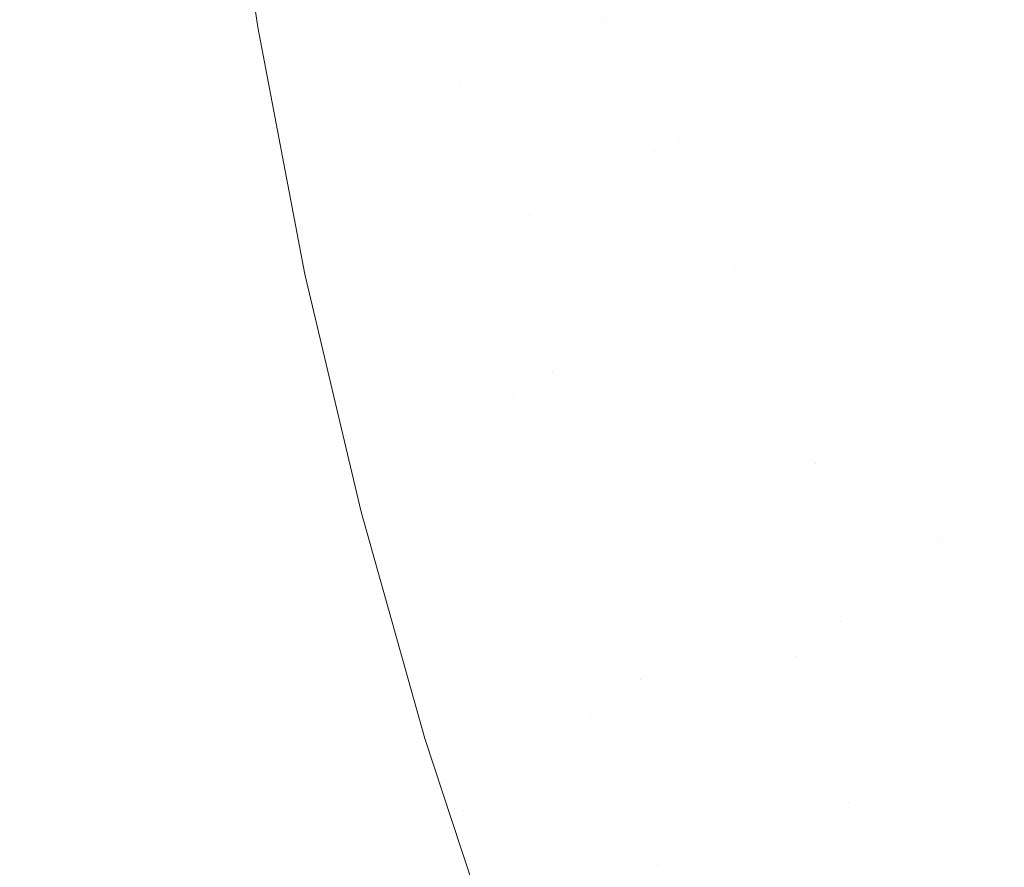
# Model space of a CAD drawing. Header units: centimetres. Extents: x -17.1 to 18.2, y 3.4 to 5.2.
# Tile 105 of 256: x -5.3088 to -5.2377, y 3.7653 to 3.8266. Entities that reach past the tile are written whole.
import ezdxf

# ---------------------------------------------------------------- set-up
doc = ezdxf.new("R2010")
doc.units = ezdxf.units.CM
doc.header["$LTSCALE"] = 2.54
doc.layers.add('Lucido design-1', color=7, linetype='Continuous')

# ---------------------------------------------------------------- blocks, each defined once
blk = doc.blocks.new('Gruppo-4-1')
at = {"color": 7, "linetype": 'Continuous', "lineweight": 9}
blk.add_3dface([(-17.020308, 5.100212, -1872.215514), (-17.020308, 3.500212, -1872.215514), (18.147234, 3.500212, -1872.215514), (18.147234, 5.100212, -1872.215514)], dxfattribs=at)
for points, invisible_edges in [([(-17.020308, 3.500212, -1873.015514), (-17.020308, 5.100212, -1873.015514), (-5.297794, 5.100212, -1873.015514), (-5.297794, 3.900212, -1873.015514)], 8), ([(-5.297794, 3.900212, -1873.015514), (-5.297447, 3.882475, -1873.015514), (-17.020308, 3.500212, -1873.015514)], 10), ([(-5.297447, 3.882475, -1873.015514), (-5.296289, 3.863352, -1873.015514), (-17.020308, 3.500212, -1873.015514)], 10), ([(-17.020308, 3.500212, -1873.015514), (-5.296289, 3.863352, -1873.015514), (-5.295983, 3.860395, -1873.015514)], 9), ([(-5.278999, 3.820989, -1873.014048), (-5.279973, 3.82056, -1873.014301), (-5.285842, 3.862451, -1873.014301), (-5.284836, 3.862654, -1873.014048)], 15), ([(-5.284836, 3.862654, -1873.014048), (-5.283835, 3.862856, -1873.013772), (-5.27803, 3.821416, -1873.013772), (-5.278999, 3.820989, -1873.014048)], 15), ([(-5.277064, 3.821841, -1873.013472), (-5.27803, 3.821416, -1873.013772), (-5.283835, 3.862856, -1873.013772), (-5.282839, 3.863058, -1873.013472)], 15), ([(-5.277064, 3.821841, -1873.013472), (-5.282839, 3.863058, -1873.013472), (-5.279574, 3.843225, -1873.01315)], 11), ([(-5.288878, 3.861837, -1873.014918), (-5.287863, 3.862042, -1873.014736), (-5.28193, 3.819698, -1873.014736), (-5.282914, 3.819265, -1873.014918)], 15), ([(-5.28095, 3.82013, -1873.01453), (-5.28193, 3.819698, -1873.014736), (-5.287863, 3.862042, -1873.014736), (-5.286851, 3.862247, -1873.01453)], 15), ([(-5.286851, 3.862247, -1873.01453), (-5.285842, 3.862451, -1873.014301), (-5.279973, 3.82056, -1873.014301), (-5.28095, 3.82013, -1873.01453)], 15), ([(-5.292961, 3.861011, -1873.015404), (-5.291937, 3.861218, -1873.015319), (-5.285877, 3.81796, -1873.015319), (-5.286868, 3.817524, -1873.015404)], 15), ([(-5.284887, 3.818396, -1873.015209), (-5.285877, 3.81796, -1873.015319), (-5.291937, 3.861218, -1873.015319), (-5.290916, 3.861424, -1873.015209)], 15), ([(-5.290916, 3.861424, -1873.015209), (-5.289896, 3.861631, -1873.015076), (-5.283899, 3.818831, -1873.015076), (-5.284887, 3.818396, -1873.015209)], 15), ([(-5.282914, 3.819265, -1873.014918), (-5.283899, 3.818831, -1873.015076), (-5.289896, 3.861631, -1873.015076), (-5.288878, 3.861837, -1873.014918)], 15), ([(-5.295011, 3.860596, -1873.015502), (-5.293985, 3.860804, -1873.015465), (-5.287861, 3.817087, -1873.015465), (-5.288854, 3.816649, -1873.015502)], 15), ([(-5.291627, 3.826048, -1873.015514), (-5.294336, 3.844484, -1873.015514), (-5.295011, 3.860596, -1873.015502), (-5.288854, 3.816649, -1873.015502)], 14), ([(-5.286868, 3.817524, -1873.015404), (-5.287861, 3.817087, -1873.015465), (-5.293985, 3.860804, -1873.015465), (-5.292961, 3.861011, -1873.015404)], 15), ([(-5.295983, 3.860395, -1873.015514), (-5.294336, 3.844484, -1873.015514), (-17.020308, 3.500212, -1873.015514)], 10), ([(-5.294336, 3.844484, -1873.015514), (-5.291627, 3.826048, -1873.015514), (-17.020308, 3.500212, -1873.015514)], 10), ([(-5.275147, 3.822686, -1873.012805), (-5.276103, 3.822265, -1873.01315), (-5.279574, 3.843225, -1873.01315), (-5.278599, 3.843533, -1873.012805)], 15), ([(-5.275147, 3.822686, -1873.012805), (-5.278599, 3.843533, -1873.012805), (-5.276072, 3.833579, -1873.012437)], 11), ([(-5.279574, 3.843225, -1873.01315), (-5.276103, 3.822265, -1873.01315), (-5.277064, 3.821841, -1873.013472)], 11), ([(-5.266819, 3.837063, -1873.007589), (-5.265041, 3.827136, -1873.007589), (-5.266814, 3.826355, -1873.008722), (-5.268611, 3.836388, -1873.008722)], 15), ([(-5.270435, 3.835701, -1873.009775), (-5.268611, 3.836388, -1873.008722), (-5.266814, 3.826355, -1873.008722), (-5.267713, 3.82596, -1873.009258)], 15), ([(-5.271358, 3.835354, -1873.010272), (-5.270435, 3.835701, -1873.009775), (-5.268619, 3.825561, -1873.009775), (-5.269532, 3.825159, -1873.010272)], 15), ([(-5.267713, 3.82596, -1873.009258), (-5.268619, 3.825561, -1873.009775), (-5.270435, 3.835701, -1873.009775)], 11), ([(-5.246751, 3.835191, -1872.989037), (-5.245506, 3.835739, -1872.987182), (-5.243652, 3.826819, -1872.987182), (-5.244881, 3.826195, -1872.989037)], 15), ([(-5.273224, 3.834651, -1873.011202), (-5.272288, 3.835004, -1873.010748), (-5.270452, 3.824753, -1873.010748), (-5.271379, 3.824345, -1873.011202)], 15), ([(-5.269532, 3.825159, -1873.010272), (-5.270452, 3.824753, -1873.010748), (-5.272288, 3.835004, -1873.010748), (-5.271358, 3.835354, -1873.010272)], 15), ([(-5.244881, 3.826195, -1872.989037), (-5.246155, 3.825549, -1872.990856), (-5.248041, 3.834623, -1872.990856), (-5.246751, 3.835191, -1872.989037)], 15), ([(-5.275117, 3.833938, -1873.012047), (-5.274168, 3.834296, -1873.011636), (-5.272312, 3.823934, -1873.011636), (-5.273251, 3.823521, -1873.012047)], 15), ([(-5.271379, 3.824345, -1873.011202), (-5.272312, 3.823934, -1873.011636), (-5.274168, 3.834296, -1873.011636), (-5.273224, 3.834651, -1873.011202)], 15), ([(-5.249376, 3.834035, -1872.992638), (-5.248041, 3.834623, -1872.990856), (-5.246155, 3.825549, -1872.990856), (-5.247473, 3.82488, -1872.992638)], 15), ([(-5.273251, 3.823521, -1873.012047), (-5.274197, 3.823104, -1873.012437), (-5.276072, 3.833579, -1873.012437), (-5.275117, 3.833938, -1873.012047)], 15), ([(-5.276072, 3.833579, -1873.012437), (-5.274197, 3.823104, -1873.012437), (-5.275147, 3.822686, -1873.012805)], 11), ([(-5.252178, 3.832801, -1872.996074), (-5.250755, 3.833428, -1872.994379), (-5.248835, 3.824188, -1872.994379), (-5.25024, 3.823475, -1872.996074)], 15), ([(-5.247473, 3.82488, -1872.992638), (-5.248835, 3.824188, -1872.994379), (-5.250755, 3.833428, -1872.994379), (-5.249376, 3.834035, -1872.992638)], 15), ([(-5.25024, 3.823475, -1872.996074), (-5.251688, 3.822739, -1872.99772), (-5.253645, 3.832155, -1872.99772), (-5.252178, 3.832801, -1872.996074)], 15), ([(-5.253178, 3.821983, -1872.999315), (-5.255154, 3.83149, -1872.999315), (-5.253645, 3.832155, -1872.99772), (-5.251688, 3.822739, -1872.99772)], 15), ([(-5.254709, 3.821205, -1873.000853), (-5.256705, 3.830807, -1873.000853), (-5.255154, 3.83149, -1872.999315), (-5.253178, 3.821983, -1872.999315)], 15), ([(-5.25628, 3.820408, -1873.002333), (-5.258296, 3.830107, -1873.002333), (-5.256705, 3.830807, -1873.000853), (-5.254709, 3.821205, -1873.000853)], 15), ([(-5.257891, 3.81959, -1873.003749), (-5.259927, 3.829388, -1873.003749), (-5.258296, 3.830107, -1873.002333), (-5.25628, 3.820408, -1873.002333)], 15), ([(-5.238175, 3.829601, -1872.977507), (-5.237212, 3.83009, -1872.975514), (-5.235149, 3.821432, -1872.975514), (-5.236098, 3.820883, -1872.977507)], 15), ([(-5.259538, 3.818753, -1873.0051), (-5.261596, 3.828654, -1873.0051), (-5.259927, 3.829388, -1873.003749), (-5.257891, 3.81959, -1873.003749)], 15), ([(-5.236098, 3.820883, -1872.977507), (-5.23709, 3.820308, -1872.979485), (-5.239182, 3.829089, -1872.979485), (-5.238175, 3.829601, -1872.977507)], 15), ([(-5.261222, 3.817899, -1873.006381), (-5.263301, 3.827903, -1873.006381), (-5.261596, 3.828654, -1873.0051), (-5.259538, 3.818753, -1873.0051)], 15), ([(-5.238125, 3.819709, -1872.981445), (-5.239204, 3.819084, -1872.983383), (-5.241328, 3.828, -1872.983383), (-5.240233, 3.828556, -1872.981445)], 15), ([(-5.240233, 3.828556, -1872.981445), (-5.239182, 3.829089, -1872.979485), (-5.23709, 3.820308, -1872.979485), (-5.238125, 3.819709, -1872.981445)], 15), ([(-5.26294, 3.817026, -1873.007589), (-5.265041, 3.827136, -1873.007589), (-5.263301, 3.827903, -1873.006381), (-5.261222, 3.817899, -1873.006381)], 15), ([(-5.242468, 3.827421, -1872.985296), (-5.241328, 3.828, -1872.983383), (-5.239204, 3.819084, -1872.983383), (-5.240327, 3.818434, -1872.985296)], 15), ([(-5.266814, 3.826355, -1873.008722), (-5.265041, 3.827136, -1873.007589), (-5.26294, 3.817026, -1873.007589), (-5.263811, 3.816584, -1873.008165)], 15), ([(-5.240327, 3.818434, -1872.985296), (-5.241494, 3.817758, -1872.987182), (-5.243652, 3.826819, -1872.987182), (-5.242468, 3.827421, -1872.985296)], 15), ([(-5.267713, 3.82596, -1873.009258), (-5.266814, 3.826355, -1873.008722), (-5.264691, 3.816137, -1873.008722), (-5.265577, 3.815687, -1873.009258)], 15), ([(-5.263811, 3.816584, -1873.008165), (-5.264691, 3.816137, -1873.008722), (-5.266814, 3.826355, -1873.008722)], 11), ([(-5.244881, 3.826195, -1872.989037), (-5.243652, 3.826819, -1872.987182), (-5.241494, 3.817758, -1872.987182), (-5.242704, 3.817057, -1872.989037)], 15), ([(-5.291627, 3.826048, -1873.015514), (-5.288215, 3.808184, -1873.015514), (-17.020308, 3.500212, -1873.015514)], 10), ([(-5.288854, 3.816649, -1873.015502), (-5.288215, 3.808184, -1873.015514), (-5.291627, 3.826048, -1873.015514)], 9), ([(-5.265577, 3.815687, -1873.009258), (-5.266472, 3.815233, -1873.009775), (-5.268619, 3.825561, -1873.009775), (-5.267713, 3.82596, -1873.009258)], 15), ([(-5.242704, 3.817057, -1872.989037), (-5.243959, 3.816331, -1872.990856), (-5.246155, 3.825549, -1872.990856), (-5.244881, 3.826195, -1872.989037)], 15), ([(-5.267373, 3.814775, -1873.010272), (-5.268282, 3.814314, -1873.010748), (-5.270452, 3.824753, -1873.010748), (-5.269532, 3.825159, -1873.010272)], 15), ([(-5.269532, 3.825159, -1873.010272), (-5.268619, 3.825561, -1873.009775), (-5.266472, 3.815233, -1873.009775), (-5.267373, 3.814775, -1873.010272)], 15), ([(-5.245257, 3.815579, -1872.992638), (-5.246599, 3.814802, -1872.994379), (-5.248835, 3.824188, -1872.994379), (-5.247473, 3.82488, -1872.992638)], 15), ([(-5.247473, 3.82488, -1872.992638), (-5.246155, 3.825549, -1872.990856), (-5.243959, 3.816331, -1872.990856), (-5.245257, 3.815579, -1872.992638)], 15), ([(-5.269197, 3.813849, -1873.011202), (-5.270119, 3.813381, -1873.011636), (-5.272312, 3.823934, -1873.011636), (-5.271379, 3.824345, -1873.011202)], 15), ([(-5.271379, 3.824345, -1873.011202), (-5.270452, 3.824753, -1873.010748), (-5.268282, 3.814314, -1873.010748), (-5.269197, 3.813849, -1873.011202)], 15), ([(-5.25024, 3.823475, -1872.996074), (-5.248835, 3.824188, -1872.994379), (-5.246599, 3.814802, -1872.994379), (-5.247983, 3.814, -1872.996074)], 15), ([(-5.271046, 3.81291, -1873.012047), (-5.271979, 3.812436, -1873.012437), (-5.274197, 3.823104, -1873.012437), (-5.273251, 3.823521, -1873.012047)], 15), ([(-5.273251, 3.823521, -1873.012047), (-5.272312, 3.823934, -1873.011636), (-5.270119, 3.813381, -1873.011636), (-5.271046, 3.81291, -1873.012047)], 15), ([(-5.247983, 3.814, -1872.996074), (-5.249409, 3.813174, -1872.99772), (-5.251688, 3.822739, -1872.99772), (-5.25024, 3.823475, -1872.996074)], 15), ([(-5.275147, 3.822686, -1873.012805), (-5.274197, 3.823104, -1873.012437), (-5.271979, 3.812436, -1873.012437)], 11), ([(-5.251688, 3.822739, -1872.99772), (-5.249409, 3.813174, -1872.99772), (-5.250877, 3.812324, -1872.999315), (-5.253178, 3.821983, -1872.999315)], 15), ([(-5.277064, 3.821841, -1873.013472), (-5.276103, 3.822265, -1873.01315), (-5.271252, 3.800526, -1873.01315), (-5.272187, 3.799984, -1873.013472)], 15), ([(-5.270322, 3.801064, -1873.012805), (-5.271252, 3.800526, -1873.01315), (-5.276103, 3.822265, -1873.01315), (-5.275147, 3.822686, -1873.012805)], 15), ([(-5.270322, 3.801064, -1873.012805), (-5.275147, 3.822686, -1873.012805), (-5.271979, 3.812436, -1873.012437)], 11), ([(-5.278999, 3.820989, -1873.014048), (-5.27803, 3.821416, -1873.013772), (-5.273125, 3.799441, -1873.013772)], 11), ([(-5.272187, 3.799984, -1873.013472), (-5.273125, 3.799441, -1873.013772), (-5.27803, 3.821416, -1873.013772), (-5.277064, 3.821841, -1873.013472)], 15), ([(-5.253178, 3.821983, -1872.999315), (-5.250877, 3.812324, -1872.999315), (-5.252385, 3.811451, -1873.000853), (-5.254709, 3.821205, -1873.000853)], 15), ([(-5.267546, 3.776228, -1873.014048), (-5.268457, 3.775557, -1873.014301), (-5.279973, 3.82056, -1873.014301), (-5.278999, 3.820989, -1873.014048)], 15), ([(-5.267546, 3.776228, -1873.014048), (-5.278999, 3.820989, -1873.014048), (-5.273125, 3.799441, -1873.013772)], 11), ([(-5.254709, 3.821205, -1873.000853), (-5.252385, 3.811451, -1873.000853), (-5.253933, 3.810555, -1873.002333), (-5.25628, 3.820408, -1873.002333)], 15), ([(-5.269372, 3.774883, -1873.01453), (-5.27029, 3.774208, -1873.014736), (-5.28193, 3.819698, -1873.014736), (-5.28095, 3.82013, -1873.01453)], 15), ([(-5.28095, 3.82013, -1873.01453), (-5.279973, 3.82056, -1873.014301), (-5.268457, 3.775557, -1873.014301), (-5.269372, 3.774883, -1873.01453)], 15), ([(-5.25628, 3.820408, -1873.002333), (-5.253933, 3.810555, -1873.002333), (-5.255519, 3.809636, -1873.003749), (-5.257891, 3.81959, -1873.003749)], 15), ([(-5.238125, 3.819709, -1872.981445), (-5.23709, 3.820308, -1872.979485), (-5.234684, 3.811414, -1872.979485), (-5.235701, 3.810747, -1872.981445)], 15), ([(-5.271211, 3.77353, -1873.014918), (-5.272134, 3.77285, -1873.015076), (-5.283899, 3.818831, -1873.015076), (-5.282914, 3.819265, -1873.014918)], 15), ([(-5.282914, 3.819265, -1873.014918), (-5.28193, 3.819698, -1873.014736), (-5.27029, 3.774208, -1873.014736), (-5.271211, 3.77353, -1873.014918)], 15), ([(-5.257891, 3.81959, -1873.003749), (-5.255519, 3.809636, -1873.003749), (-5.257142, 3.808696, -1873.0051), (-5.259538, 3.818753, -1873.0051)], 15), ([(-5.235701, 3.810747, -1872.981445), (-5.236761, 3.810053, -1872.983383), (-5.239204, 3.819084, -1872.983383), (-5.238125, 3.819709, -1872.981445)], 15), ([(-5.284887, 3.818396, -1873.015209), (-5.283899, 3.818831, -1873.015076), (-5.272134, 3.77285, -1873.015076), (-5.273059, 3.77217, -1873.015209)], 15), ([(-5.261222, 3.817899, -1873.006381), (-5.259538, 3.818753, -1873.0051), (-5.257142, 3.808696, -1873.0051), (-5.257967, 3.808219, -1873.005749)], 15), ([(-5.240327, 3.818434, -1872.985296), (-5.239204, 3.819084, -1872.983383), (-5.236761, 3.810053, -1872.983383), (-5.237864, 3.80933, -1872.985296)], 15), ([(-5.286868, 3.817524, -1873.015404), (-5.285877, 3.81796, -1873.015319), (-5.273985, 3.771487, -1873.015319), (-5.274914, 3.770804, -1873.015404)], 15), ([(-5.273059, 3.77217, -1873.015209), (-5.273985, 3.771487, -1873.015319), (-5.285877, 3.81796, -1873.015319), (-5.284887, 3.818396, -1873.015209)], 15), ([(-5.26294, 3.817026, -1873.007589), (-5.261222, 3.817899, -1873.006381), (-5.258801, 3.807736, -1873.006381), (-5.259643, 3.807248, -1873.006994)], 15), ([(-5.257967, 3.808219, -1873.005749), (-5.258801, 3.807736, -1873.006381), (-5.261222, 3.817899, -1873.006381)], 11), ([(-5.242704, 3.817057, -1872.989037), (-5.241494, 3.817758, -1872.987182), (-5.239011, 3.80858, -1872.987182), (-5.2402, 3.8078, -1872.989037)], 15), ([(-5.237864, 3.80933, -1872.985296), (-5.239011, 3.80858, -1872.987182), (-5.241494, 3.817758, -1872.987182), (-5.240327, 3.818434, -1872.985296)], 15), ([(-5.288854, 3.816649, -1873.015502), (-5.287861, 3.817087, -1873.015465), (-5.275843, 3.77012, -1873.015465), (-5.276772, 3.769436, -1873.015502)], 15), ([(-5.274914, 3.770804, -1873.015404), (-5.275843, 3.77012, -1873.015465), (-5.287861, 3.817087, -1873.015465), (-5.286868, 3.817524, -1873.015404)], 15), ([(-5.2402, 3.8078, -1872.989037), (-5.241433, 3.806993, -1872.990856), (-5.243959, 3.816331, -1872.990856), (-5.242704, 3.817057, -1872.989037)], 15), ([(-5.284164, 3.791012, -1873.015514), (-5.288215, 3.808184, -1873.015514), (-5.288854, 3.816649, -1873.015502), (-5.276772, 3.769436, -1873.015502)], 14), ([(-5.261351, 3.806259, -1873.008165), (-5.262218, 3.805757, -1873.008722), (-5.264691, 3.816137, -1873.008722), (-5.263811, 3.816584, -1873.008165)], 15), ([(-5.263811, 3.816584, -1873.008165), (-5.26294, 3.817026, -1873.007589), (-5.260493, 3.806756, -1873.007589), (-5.261351, 3.806259, -1873.008165)], 15), ([(-5.259643, 3.807248, -1873.006994), (-5.260493, 3.806756, -1873.007589), (-5.26294, 3.817026, -1873.007589)], 11), ([(-5.245257, 3.815579, -1872.992638), (-5.243959, 3.816331, -1872.990856), (-5.241433, 3.806993, -1872.990856), (-5.242709, 3.806158, -1872.992638)], 15), ([(-5.263091, 3.805251, -1873.009258), (-5.263972, 3.804741, -1873.009775), (-5.266472, 3.815233, -1873.009775), (-5.265577, 3.815687, -1873.009258)], 15), ([(-5.265577, 3.815687, -1873.009258), (-5.264691, 3.816137, -1873.008722), (-5.262218, 3.805757, -1873.008722), (-5.263091, 3.805251, -1873.009258)], 15), ([(-5.267373, 3.814775, -1873.010272), (-5.266472, 3.815233, -1873.009775), (-5.263972, 3.804741, -1873.009775), (-5.26486, 3.804227, -1873.010272)], 15), ([(-5.242709, 3.806158, -1872.992638), (-5.244027, 3.805294, -1872.994379), (-5.246599, 3.814802, -1872.994379), (-5.245257, 3.815579, -1872.992638)], 15), ([(-5.269197, 3.813849, -1873.011202), (-5.268282, 3.814314, -1873.010748), (-5.265755, 3.803709, -1873.010748), (-5.266657, 3.803187, -1873.011202)], 15), ([(-5.26486, 3.804227, -1873.010272), (-5.265755, 3.803709, -1873.010748), (-5.268282, 3.814314, -1873.010748), (-5.267373, 3.814775, -1873.010272)], 15), ([(-5.247983, 3.814, -1872.996074), (-5.246599, 3.814802, -1872.994379), (-5.244027, 3.805294, -1872.994379), (-5.245387, 3.804403, -1872.996074)], 15), ([(-5.266657, 3.803187, -1873.011202), (-5.267565, 3.802661, -1873.011636), (-5.270119, 3.813381, -1873.011636), (-5.269197, 3.813849, -1873.011202)], 15), ([(-5.245387, 3.804403, -1872.996074), (-5.246788, 3.803486, -1872.99772), (-5.249409, 3.813174, -1872.99772), (-5.247983, 3.814, -1872.996074)], 15), ([(-5.268478, 3.802132, -1873.012047), (-5.269397, 3.801599, -1873.012437), (-5.271979, 3.812436, -1873.012437), (-5.271046, 3.81291, -1873.012047)], 15), ([(-5.271046, 3.81291, -1873.012047), (-5.270119, 3.813381, -1873.011636), (-5.267565, 3.802661, -1873.011636), (-5.268478, 3.802132, -1873.012047)], 15), ([(-5.250877, 3.812324, -1872.999315), (-5.249409, 3.813174, -1872.99772), (-5.246788, 3.803486, -1872.99772), (-5.248231, 3.802541, -1872.999315)], 15), ([(-5.271979, 3.812436, -1873.012437), (-5.269397, 3.801599, -1873.012437), (-5.270322, 3.801064, -1873.012805)], 11), ([(-5.248231, 3.802541, -1872.999315), (-5.249713, 3.80157, -1873.000853), (-5.252385, 3.811451, -1873.000853), (-5.250877, 3.812324, -1872.999315)], 15), ([(-5.253933, 3.810555, -1873.002333), (-5.252385, 3.811451, -1873.000853), (-5.249713, 3.80157, -1873.000853), (-5.251233, 3.800574, -1873.002333)], 15), ([(-5.251233, 3.800574, -1873.002333), (-5.252792, 3.799554, -1873.003749), (-5.255519, 3.809636, -1873.003749), (-5.253933, 3.810555, -1873.002333)], 15), ([(-5.237864, 3.80933, -1872.985296), (-5.236761, 3.810053, -1872.983383), (-5.233981, 3.800934, -1872.983383), (-5.235062, 3.800138, -1872.985296)], 15), ([(-5.257142, 3.808696, -1873.0051), (-5.255519, 3.809636, -1873.003749), (-5.252792, 3.799554, -1873.003749), (-5.253585, 3.799034, -1873.004433)], 15), ([(-5.235062, 3.800138, -1872.985296), (-5.236185, 3.799312, -1872.987182), (-5.239011, 3.80858, -1872.987182), (-5.237864, 3.80933, -1872.985296)], 15), ([(-5.257967, 3.808219, -1873.005749), (-5.257142, 3.808696, -1873.0051), (-5.254386, 3.798509, -1873.0051), (-5.255197, 3.797978, -1873.005749)], 15), ([(-5.253585, 3.799034, -1873.004433), (-5.254386, 3.798509, -1873.0051), (-5.257142, 3.808696, -1873.0051)], 11), ([(-5.2402, 3.8078, -1872.989037), (-5.239011, 3.80858, -1872.987182), (-5.236185, 3.799312, -1872.987182), (-5.237351, 3.798454, -1872.989037)], 15), ([(-5.288215, 3.808184, -1873.015514), (-5.284164, 3.791012, -1873.015514), (-17.020308, 3.500212, -1873.015514)], 10), ([(-5.255197, 3.797978, -1873.005749), (-5.256016, 3.797442, -1873.006381), (-5.258801, 3.807736, -1873.006381), (-5.257967, 3.808219, -1873.005749)], 15), ([(-5.237351, 3.798454, -1872.989037), (-5.238558, 3.797565, -1872.990856), (-5.241433, 3.806993, -1872.990856), (-5.2402, 3.8078, -1872.989037)], 15), ([(-5.256843, 3.7969, -1873.006994), (-5.257679, 3.796353, -1873.007589), (-5.260493, 3.806756, -1873.007589), (-5.259643, 3.807248, -1873.006994)], 15), ([(-5.259643, 3.807248, -1873.006994), (-5.258801, 3.807736, -1873.006381), (-5.256016, 3.797442, -1873.006381), (-5.256843, 3.7969, -1873.006994)], 15), ([(-5.261351, 3.806259, -1873.008165), (-5.260493, 3.806756, -1873.007589), (-5.257679, 3.796353, -1873.007589), (-5.258522, 3.7958, -1873.008165)], 15), ([(-5.242709, 3.806158, -1872.992638), (-5.241433, 3.806993, -1872.990856), (-5.238558, 3.797565, -1872.990856), (-5.239808, 3.796645, -1872.992638)], 15), ([(-5.263091, 3.805251, -1873.009258), (-5.262218, 3.805757, -1873.008722), (-5.259373, 3.795243, -1873.008722), (-5.260232, 3.79468, -1873.009258)], 15), ([(-5.258522, 3.7958, -1873.008165), (-5.259373, 3.795243, -1873.008722), (-5.262218, 3.805757, -1873.008722), (-5.261351, 3.806259, -1873.008165)], 15), ([(-5.239808, 3.796645, -1872.992638), (-5.2411, 3.795694, -1872.994379), (-5.244027, 3.805294, -1872.994379), (-5.242709, 3.806158, -1872.992638)], 15), ([(-5.260232, 3.79468, -1873.009258), (-5.261098, 3.794113, -1873.009775), (-5.263972, 3.804741, -1873.009775), (-5.263091, 3.805251, -1873.009258)], 15), ([(-5.245387, 3.804403, -1872.996074), (-5.244027, 3.805294, -1872.994379), (-5.2411, 3.795694, -1872.994379), (-5.242432, 3.794713, -1872.996074)], 15), ([(-5.26197, 3.793542, -1873.010272), (-5.26285, 3.792966, -1873.010748), (-5.265755, 3.803709, -1873.010748), (-5.26486, 3.804227, -1873.010272)], 15), ([(-5.26486, 3.804227, -1873.010272), (-5.263972, 3.804741, -1873.009775), (-5.261098, 3.794113, -1873.009775), (-5.26197, 3.793542, -1873.010272)], 15), ([(-5.242432, 3.794713, -1872.996074), (-5.243806, 3.793702, -1872.99772), (-5.246788, 3.803486, -1872.99772), (-5.245387, 3.804403, -1872.996074)], 15), ([(-5.266657, 3.803187, -1873.011202), (-5.265755, 3.803709, -1873.010748), (-5.26285, 3.792966, -1873.010748), (-5.263735, 3.792386, -1873.011202)], 15), ([(-5.263735, 3.792386, -1873.011202), (-5.264627, 3.791802, -1873.011636), (-5.267565, 3.802661, -1873.011636), (-5.266657, 3.803187, -1873.011202)], 15), ([(-5.248231, 3.802541, -1872.999315), (-5.246788, 3.803486, -1872.99772), (-5.243806, 3.793702, -1872.99772), (-5.245219, 3.792662, -1872.999315)], 15), ([(-5.265525, 3.791214, -1873.012047), (-5.266428, 3.790622, -1873.012437), (-5.269397, 3.801599, -1873.012437), (-5.268478, 3.802132, -1873.012047)], 15), ([(-5.268478, 3.802132, -1873.012047), (-5.267565, 3.802661, -1873.011636), (-5.264627, 3.791802, -1873.011636), (-5.265525, 3.791214, -1873.012047)], 15), ([(-5.245219, 3.792662, -1872.999315), (-5.246671, 3.791593, -1873.000853), (-5.249713, 3.80157, -1873.000853), (-5.248231, 3.802541, -1872.999315)], 15), ([(-5.270322, 3.801064, -1873.012805), (-5.269397, 3.801599, -1873.012437), (-5.266428, 3.790622, -1873.012437)], 11), ([(-5.249745, 3.795545, -1873.002333), (-5.251233, 3.800574, -1873.002333), (-5.249713, 3.80157, -1873.000853)], 11), ([(-5.249713, 3.80157, -1873.000853), (-5.246671, 3.791593, -1873.000853), (-5.249745, 3.795545, -1873.002333)], 11), ([(-5.263939, 3.778883, -1873.012805), (-5.264834, 3.778224, -1873.01315), (-5.271252, 3.800526, -1873.01315), (-5.270322, 3.801064, -1873.012805)], 15), ([(-5.263939, 3.778883, -1873.012805), (-5.270322, 3.801064, -1873.012805), (-5.266428, 3.790622, -1873.012437)], 11), ([(-5.265734, 3.777561, -1873.013472), (-5.266638, 3.776896, -1873.013772), (-5.273125, 3.799441, -1873.013772), (-5.272187, 3.799984, -1873.013472)], 15), ([(-5.272187, 3.799984, -1873.013472), (-5.271252, 3.800526, -1873.01315), (-5.264834, 3.778224, -1873.01315), (-5.265734, 3.777561, -1873.013472)], 15), ([(-5.251288, 3.794473, -1873.003749), (-5.252792, 3.799554, -1873.003749), (-5.251233, 3.800574, -1873.002333), (-5.249745, 3.795545, -1873.002333)], 15), ([(-5.273125, 3.799441, -1873.013772), (-5.266638, 3.776896, -1873.013772), (-5.267546, 3.776228, -1873.014048)], 11), ([(-5.253585, 3.799034, -1873.004433), (-5.252792, 3.799554, -1873.003749), (-5.251288, 3.794473, -1873.003749)], 11), ([(-5.250465, 3.788801, -1873.004433), (-5.25125, 3.788222, -1873.0051), (-5.254386, 3.798509, -1873.0051), (-5.253585, 3.799034, -1873.004433)], 15), ([(-5.250465, 3.788801, -1873.004433), (-5.253585, 3.799034, -1873.004433), (-5.251288, 3.794473, -1873.003749)], 11), ([(-5.252044, 3.787638, -1873.005749), (-5.252847, 3.787047, -1873.006381), (-5.256016, 3.797442, -1873.006381), (-5.255197, 3.797978, -1873.005749)], 15), ([(-5.255197, 3.797978, -1873.005749), (-5.254386, 3.798509, -1873.0051), (-5.25125, 3.788222, -1873.0051), (-5.252044, 3.787638, -1873.005749)], 15), ([(-5.234137, 3.789049, -1872.989037), (-5.235316, 3.788078, -1872.990856), (-5.238558, 3.797565, -1872.990856), (-5.237351, 3.798454, -1872.989037)], 15), ([(-5.256843, 3.7969, -1873.006994), (-5.256016, 3.797442, -1873.006381), (-5.252847, 3.787047, -1873.006381), (-5.253657, 3.78645, -1873.006994)], 15), ([(-5.239808, 3.796645, -1872.992638), (-5.238558, 3.797565, -1872.990856), (-5.235316, 3.788078, -1872.990856), (-5.236537, 3.787073, -1872.992638)], 15), ([(-5.253657, 3.78645, -1873.006994), (-5.254476, 3.785848, -1873.007589), (-5.257679, 3.796353, -1873.007589), (-5.256843, 3.7969, -1873.006994)], 15), ([(-5.236537, 3.787073, -1872.992638), (-5.237799, 3.786035, -1872.994379), (-5.2411, 3.795694, -1872.994379), (-5.239808, 3.796645, -1872.992638)], 15), ([(-5.255302, 3.78524, -1873.008165), (-5.256136, 3.784626, -1873.008722), (-5.259373, 3.795243, -1873.008722), (-5.258522, 3.7958, -1873.008165)], 15), ([(-5.258522, 3.7958, -1873.008165), (-5.257679, 3.796353, -1873.007589), (-5.254476, 3.785848, -1873.007589), (-5.255302, 3.78524, -1873.008165)], 15), ([(-5.242432, 3.794713, -1872.996074), (-5.2411, 3.795694, -1872.994379), (-5.237799, 3.786035, -1872.994379), (-5.2391, 3.784963, -1872.996074)], 15), ([(-5.260232, 3.79468, -1873.009258), (-5.259373, 3.795243, -1873.008722), (-5.256136, 3.784626, -1873.008722), (-5.256978, 3.784007, -1873.009258)], 15), ([(-5.249745, 3.795545, -1873.002333), (-5.248161, 3.790497, -1873.002333), (-5.249688, 3.789373, -1873.003749), (-5.251288, 3.794473, -1873.003749)], 15), ([(-5.246671, 3.791593, -1873.000853), (-5.248161, 3.790497, -1873.002333), (-5.249745, 3.795545, -1873.002333)], 11), ([(-5.256978, 3.784007, -1873.009258), (-5.257826, 3.783382, -1873.009775), (-5.261098, 3.794113, -1873.009775), (-5.260232, 3.79468, -1873.009258)], 15), ([(-5.251288, 3.794473, -1873.003749), (-5.249688, 3.789373, -1873.003749), (-5.250465, 3.788801, -1873.004433)], 11), ([(-5.242172, 3.788786, -1872.99772), (-5.243806, 3.793702, -1872.99772), (-5.242432, 3.794713, -1872.996074)], 11), ([(-5.242432, 3.794713, -1872.996074), (-5.2391, 3.784963, -1872.996074), (-5.242172, 3.788786, -1872.99772)], 11), ([(-5.26197, 3.793542, -1873.010272), (-5.261098, 3.794113, -1873.009775), (-5.257826, 3.783382, -1873.009775), (-5.258681, 3.782753, -1873.010272)], 15), ([(-5.243569, 3.787698, -1872.999315), (-5.245219, 3.792662, -1872.999315), (-5.243806, 3.793702, -1872.99772), (-5.242172, 3.788786, -1872.99772)], 15), ([(-5.263735, 3.792386, -1873.011202), (-5.26285, 3.792966, -1873.010748), (-5.259542, 3.782119, -1873.010748), (-5.26041, 3.78148, -1873.011202)], 15), ([(-5.258681, 3.782753, -1873.010272), (-5.259542, 3.782119, -1873.010748), (-5.26285, 3.792966, -1873.010748), (-5.26197, 3.793542, -1873.010272)], 15), ([(-5.26041, 3.78148, -1873.011202), (-5.261284, 3.780837, -1873.011636), (-5.264627, 3.791802, -1873.011636), (-5.263735, 3.792386, -1873.011202)], 15), ([(-5.245005, 3.78658, -1873.000853), (-5.246671, 3.791593, -1873.000853), (-5.245219, 3.792662, -1872.999315), (-5.243569, 3.787698, -1872.999315)], 15), ([(-5.265525, 3.791214, -1873.012047), (-5.264627, 3.791802, -1873.011636), (-5.261284, 3.780837, -1873.011636), (-5.262164, 3.780189, -1873.012047)], 15), ([(-5.246478, 3.785432, -1873.002333), (-5.248161, 3.790497, -1873.002333), (-5.246671, 3.791593, -1873.000853), (-5.245005, 3.78658, -1873.000853)], 15), ([(-5.284164, 3.791012, -1873.015514), (-5.279548, 3.774627, -1873.015514), (-17.020308, 3.500212, -1873.015514)], 10), ([(-5.276772, 3.769436, -1873.015502), (-5.277624, 3.768777, -1873.015514), (-5.279548, 3.774627, -1873.015514), (-5.284164, 3.791012, -1873.015514)], 9), ([(-5.262164, 3.780189, -1873.012047), (-5.263049, 3.779538, -1873.012437), (-5.266428, 3.790622, -1873.012437), (-5.265525, 3.791214, -1873.012047)], 15), ([(-5.266428, 3.790622, -1873.012437), (-5.263049, 3.779538, -1873.012437), (-5.263939, 3.778883, -1873.012805)], 11), ([(-5.247988, 3.784256, -1873.003749), (-5.249688, 3.789373, -1873.003749), (-5.248161, 3.790497, -1873.002333), (-5.246478, 3.785432, -1873.002333)], 15), ([(-5.250465, 3.788801, -1873.004433), (-5.249688, 3.789373, -1873.003749), (-5.247988, 3.784256, -1873.003749)], 11), ([(-5.247988, 3.784256, -1873.003749), (-5.249533, 3.783053, -1873.0051), (-5.25125, 3.788222, -1873.0051), (-5.250465, 3.788801, -1873.004433)], 15), ([(-5.242172, 3.788786, -1872.99772), (-5.240441, 3.783859, -1872.99772), (-5.241822, 3.782723, -1872.999315), (-5.243569, 3.787698, -1872.999315)], 15), ([(-5.2391, 3.784963, -1872.996074), (-5.240441, 3.783859, -1872.99772), (-5.242172, 3.788786, -1872.99772)], 11), ([(-5.252044, 3.787638, -1873.005749), (-5.25125, 3.788222, -1873.0051), (-5.249533, 3.783053, -1873.0051)], 11), ([(-5.249533, 3.783053, -1873.0051), (-5.251112, 3.781823, -1873.006381), (-5.252847, 3.787047, -1873.006381), (-5.252044, 3.787638, -1873.005749)], 15), ([(-5.243569, 3.787698, -1872.999315), (-5.241822, 3.782723, -1872.999315), (-5.24324, 3.781555, -1873.000853), (-5.245005, 3.78658, -1873.000853)], 15), ([(-5.251112, 3.781823, -1873.006381), (-5.252722, 3.780569, -1873.007589), (-5.254476, 3.785848, -1873.007589), (-5.253657, 3.78645, -1873.006994)], 15), ([(-5.253657, 3.78645, -1873.006994), (-5.252847, 3.787047, -1873.006381), (-5.251112, 3.781823, -1873.006381)], 11), ([(-5.245005, 3.78658, -1873.000853), (-5.24324, 3.781555, -1873.000853), (-5.244695, 3.780357, -1873.002333), (-5.246478, 3.785432, -1873.002333)], 15), ([(-5.236002, 3.781194, -1872.994379), (-5.237799, 3.786035, -1872.994379), (-5.236537, 3.787073, -1872.992638), (-5.234757, 3.782277, -1872.992638)], 15), ([(-5.255302, 3.78524, -1873.008165), (-5.254476, 3.785848, -1873.007589), (-5.252722, 3.780569, -1873.007589)], 11), ([(-5.237287, 3.780077, -1872.996074), (-5.2391, 3.784963, -1872.996074), (-5.237799, 3.786035, -1872.994379), (-5.236002, 3.781194, -1872.994379)], 15), ([(-5.251671, 3.774614, -1873.008165), (-5.252486, 3.773943, -1873.008722), (-5.256136, 3.784626, -1873.008722), (-5.255302, 3.78524, -1873.008165)], 15), ([(-5.251671, 3.774614, -1873.008165), (-5.255302, 3.78524, -1873.008165), (-5.252722, 3.780569, -1873.007589)], 11), ([(-5.246478, 3.785432, -1873.002333), (-5.244695, 3.780357, -1873.002333), (-5.246187, 3.779129, -1873.003749), (-5.247988, 3.784256, -1873.003749)], 15), ([(-5.256978, 3.784007, -1873.009258), (-5.256136, 3.784626, -1873.008722), (-5.252486, 3.773943, -1873.008722), (-5.253307, 3.773267, -1873.009258)], 15), ([(-5.238611, 3.778926, -1872.99772), (-5.240441, 3.783859, -1872.99772), (-5.2391, 3.784963, -1872.996074), (-5.237287, 3.780077, -1872.996074)], 15), ([(-5.253307, 3.773267, -1873.009258), (-5.254136, 3.772585, -1873.009775), (-5.257826, 3.783382, -1873.009775), (-5.256978, 3.784007, -1873.009258)], 15), ([(-5.247988, 3.784256, -1873.003749), (-5.246187, 3.779129, -1873.003749), (-5.247713, 3.777873, -1873.0051), (-5.249533, 3.783053, -1873.0051)], 15), ([(-5.239973, 3.777742, -1872.999315), (-5.241822, 3.782723, -1872.999315), (-5.240441, 3.783859, -1872.99772), (-5.238611, 3.778926, -1872.99772)], 15), ([(-5.258681, 3.782753, -1873.010272), (-5.257826, 3.783382, -1873.009775), (-5.254136, 3.772585, -1873.009775), (-5.254971, 3.771898, -1873.010272)], 15), ([(-5.249533, 3.783053, -1873.0051), (-5.247713, 3.777873, -1873.0051), (-5.249273, 3.776589, -1873.006381), (-5.251112, 3.781823, -1873.006381)], 15), ([(-5.254971, 3.771898, -1873.010272), (-5.255812, 3.771205, -1873.010748), (-5.259542, 3.782119, -1873.010748), (-5.258681, 3.782753, -1873.010272)], 15), ([(-5.241373, 3.776525, -1873.000853), (-5.24324, 3.781555, -1873.000853), (-5.241822, 3.782723, -1872.999315), (-5.239973, 3.777742, -1872.999315)], 15), ([(-5.25666, 3.770507, -1873.011202), (-5.257513, 3.769804, -1873.011636), (-5.261284, 3.780837, -1873.011636), (-5.26041, 3.78148, -1873.011202)], 15), ([(-5.26041, 3.78148, -1873.011202), (-5.259542, 3.782119, -1873.010748), (-5.255812, 3.771205, -1873.010748), (-5.25666, 3.770507, -1873.011202)], 15), ([(-5.251112, 3.781823, -1873.006381), (-5.249273, 3.776589, -1873.006381), (-5.250864, 3.775279, -1873.007589), (-5.252722, 3.780569, -1873.007589)], 15), ([(-5.24281, 3.775276, -1873.002333), (-5.244695, 3.780357, -1873.002333), (-5.24324, 3.781555, -1873.000853), (-5.241373, 3.776525, -1873.000853)], 15), ([(-5.262164, 3.780189, -1873.012047), (-5.261284, 3.780837, -1873.011636), (-5.257513, 3.769804, -1873.011636), (-5.258373, 3.769097, -1873.012047)], 15), ([(-5.258373, 3.769097, -1873.012047), (-5.259237, 3.768385, -1873.012437), (-5.263049, 3.779538, -1873.012437), (-5.262164, 3.780189, -1873.012047)], 15), ([(-5.252722, 3.780569, -1873.007589), (-5.250864, 3.775279, -1873.007589), (-5.251671, 3.774614, -1873.008165)], 11), ([(-5.244282, 3.773996, -1873.003749), (-5.246187, 3.779129, -1873.003749), (-5.244695, 3.780357, -1873.002333), (-5.24281, 3.775276, -1873.002333)], 15), ([(-5.237287, 3.780077, -1872.996074), (-5.235372, 3.775191, -1872.996074), (-5.236678, 3.773994, -1872.99772), (-5.238611, 3.778926, -1872.99772)], 15), ([(-5.263939, 3.778883, -1873.012805), (-5.263049, 3.779538, -1873.012437), (-5.259237, 3.768385, -1873.012437), (-5.260107, 3.767669, -1873.012805)], 15), ([(-5.260107, 3.767669, -1873.012805), (-5.260981, 3.76695, -1873.01315), (-5.264834, 3.778224, -1873.01315), (-5.263939, 3.778883, -1873.012805)], 15), ([(-5.245788, 3.772686, -1873.0051), (-5.247713, 3.777873, -1873.0051), (-5.246187, 3.779129, -1873.003749), (-5.244282, 3.773996, -1873.003749)], 15), ([(-5.238611, 3.778926, -1872.99772), (-5.236678, 3.773994, -1872.99772), (-5.238021, 3.772761, -1872.999315), (-5.239973, 3.777742, -1872.999315)], 15), ([(-5.265734, 3.777561, -1873.013472), (-5.264834, 3.778224, -1873.01315), (-5.260981, 3.76695, -1873.01315), (-5.26186, 3.766226, -1873.013472)], 15), ([(-5.26186, 3.766226, -1873.013472), (-5.262743, 3.765499, -1873.013772), (-5.266638, 3.776896, -1873.013772), (-5.265734, 3.777561, -1873.013472)], 15), ([(-5.247327, 3.771348, -1873.006381), (-5.249273, 3.776589, -1873.006381), (-5.247713, 3.777873, -1873.0051), (-5.245788, 3.772686, -1873.0051)], 15), ([(-5.239973, 3.777742, -1872.999315), (-5.238021, 3.772761, -1872.999315), (-5.239402, 3.771494, -1873.000853), (-5.241373, 3.776525, -1873.000853)], 15), ([(-5.267546, 3.776228, -1873.014048), (-5.266638, 3.776896, -1873.013772), (-5.262743, 3.765499, -1873.013772)], 11), ([(-5.248898, 3.769982, -1873.007589), (-5.250864, 3.775279, -1873.007589), (-5.249273, 3.776589, -1873.006381), (-5.247327, 3.771348, -1873.006381)], 15), ([(-5.241373, 3.776525, -1873.000853), (-5.239402, 3.771494, -1873.000853), (-5.240819, 3.770195, -1873.002333), (-5.24281, 3.775276, -1873.002333)], 15), ([(-5.259249, 3.753285, -1873.014048), (-5.260115, 3.75249, -1873.014301), (-5.268457, 3.775557, -1873.014301), (-5.267546, 3.776228, -1873.014048)], 15), ([(-5.259249, 3.753285, -1873.014048), (-5.267546, 3.776228, -1873.014048), (-5.262743, 3.765499, -1873.013772)], 11), ([(-5.269372, 3.774883, -1873.01453), (-5.268457, 3.775557, -1873.014301), (-5.260115, 3.75249, -1873.014301), (-5.260985, 3.751692, -1873.01453)], 15), ([(-5.251671, 3.774614, -1873.008165), (-5.250864, 3.775279, -1873.007589), (-5.248898, 3.769982, -1873.007589)], 11), ([(-5.24281, 3.775276, -1873.002333), (-5.240819, 3.770195, -1873.002333), (-5.24227, 3.768863, -1873.003749), (-5.244282, 3.773996, -1873.003749)], 15), ([(-17.020308, 3.500212, -1873.015514), (-5.279548, 3.774627, -1873.015514), (-5.277624, 3.768777, -1873.015514)], 9), ([(-5.260985, 3.751692, -1873.01453), (-5.261858, 3.750891, -1873.014736), (-5.27029, 3.774208, -1873.014736), (-5.269372, 3.774883, -1873.01453)], 15), ([(-5.248898, 3.769982, -1873.007589), (-5.250499, 3.768591, -1873.008722), (-5.252486, 3.773943, -1873.008722), (-5.251671, 3.774614, -1873.008165)], 15), ([(-5.271211, 3.77353, -1873.014918), (-5.27029, 3.774208, -1873.014736), (-5.261858, 3.750891, -1873.014736), (-5.262733, 3.750088, -1873.014918)], 15), ([(-5.253307, 3.773267, -1873.009258), (-5.252486, 3.773943, -1873.008722), (-5.250499, 3.768591, -1873.008722)], 11), ([(-5.244282, 3.773996, -1873.003749), (-5.24227, 3.768863, -1873.003749), (-5.243756, 3.7675, -1873.0051), (-5.245788, 3.772686, -1873.0051)], 15), ([(-5.235965, 3.767785, -1872.999315), (-5.238021, 3.772761, -1872.999315), (-5.236678, 3.773994, -1872.99772), (-5.234641, 3.769066, -1872.99772)], 15), ([(-5.262733, 3.750088, -1873.014918), (-5.263611, 3.749283, -1873.015076), (-5.272134, 3.77285, -1873.015076), (-5.271211, 3.77353, -1873.014918)], 15), ([(-5.249201, 3.762504, -1873.009258), (-5.250008, 3.761764, -1873.009775), (-5.254136, 3.772585, -1873.009775), (-5.253307, 3.773267, -1873.009258)], 15), ([(-5.249201, 3.762504, -1873.009258), (-5.253307, 3.773267, -1873.009258), (-5.250499, 3.768591, -1873.008722)], 11), ([(-5.273059, 3.77217, -1873.015209), (-5.272134, 3.77285, -1873.015076), (-5.263611, 3.749283, -1873.015076), (-5.26449, 3.748476, -1873.015209)], 15), ([(-5.254971, 3.771898, -1873.010272), (-5.254136, 3.772585, -1873.009775), (-5.250008, 3.761764, -1873.009775), (-5.25082, 3.761018, -1873.010272)], 15), ([(-5.245788, 3.772686, -1873.0051), (-5.243756, 3.7675, -1873.0051), (-5.245274, 3.766107, -1873.006381), (-5.247327, 3.771348, -1873.006381)], 15), ([(-5.237325, 3.766469, -1873.000853), (-5.239402, 3.771494, -1873.000853), (-5.238021, 3.772761, -1872.999315), (-5.235965, 3.767785, -1872.999315)], 15), ([(-5.274914, 3.770804, -1873.015404), (-5.273985, 3.771487, -1873.015319), (-5.265371, 3.747668, -1873.015319), (-5.266254, 3.746858, -1873.015404)], 15), ([(-5.26449, 3.748476, -1873.015209), (-5.265371, 3.747668, -1873.015319), (-5.273985, 3.771487, -1873.015319), (-5.273059, 3.77217, -1873.015209)], 15), ([(-5.25082, 3.761018, -1873.010272), (-5.25164, 3.760267, -1873.010748), (-5.255812, 3.771205, -1873.010748), (-5.254971, 3.771898, -1873.010272)], 15), ([(-5.238721, 3.765119, -1873.002333), (-5.240819, 3.770195, -1873.002333), (-5.239402, 3.771494, -1873.000853), (-5.237325, 3.766469, -1873.000853)], 15), ([(-5.266254, 3.746858, -1873.015404), (-5.267137, 3.746048, -1873.015465), (-5.275843, 3.77012, -1873.015465), (-5.274914, 3.770804, -1873.015404)], 15), ([(-5.25666, 3.770507, -1873.011202), (-5.255812, 3.771205, -1873.010748), (-5.25164, 3.760267, -1873.010748), (-5.252465, 3.75951, -1873.011202)], 15), ([(-5.247327, 3.771348, -1873.006381), (-5.245274, 3.766107, -1873.006381), (-5.246823, 3.764686, -1873.007589), (-5.248898, 3.769982, -1873.007589)], 15), ([(-5.276772, 3.769436, -1873.015502), (-5.275843, 3.77012, -1873.015465), (-5.267137, 3.746048, -1873.015465), (-5.268021, 3.745237, -1873.015502)], 15), ([(-5.252465, 3.75951, -1873.011202), (-5.253295, 3.758747, -1873.011636), (-5.257513, 3.769804, -1873.011636), (-5.25666, 3.770507, -1873.011202)], 15), ([(-5.240151, 3.763735, -1873.003749), (-5.24227, 3.768863, -1873.003749), (-5.240819, 3.770195, -1873.002333), (-5.238721, 3.765119, -1873.002333)], 15), ([(-5.274442, 3.759099, -1873.015514), (-5.277624, 3.768777, -1873.015514), (-5.276772, 3.769436, -1873.015502)], 10), ([(-5.268925, 3.744476, -1873.015514), (-5.274442, 3.759099, -1873.015514), (-5.276772, 3.769436, -1873.015502), (-5.268021, 3.745237, -1873.015502)], 14), ([(-5.258373, 3.769097, -1873.012047), (-5.257513, 3.769804, -1873.011636), (-5.253295, 3.758747, -1873.011636), (-5.254132, 3.75798, -1873.012047)], 15), ([(-5.248898, 3.769982, -1873.007589), (-5.246823, 3.764686, -1873.007589), (-5.248401, 3.763238, -1873.008722), (-5.250499, 3.768591, -1873.008722)], 15), ([(-5.277624, 3.768777, -1873.015514), (-5.274442, 3.759099, -1873.015514), (-17.020308, 3.500212, -1873.015514)], 10), ([(-5.254132, 3.75798, -1873.012047), (-5.254973, 3.757208, -1873.012437), (-5.259237, 3.768385, -1873.012437), (-5.258373, 3.769097, -1873.012047)], 15), ([(-5.241614, 3.762319, -1873.0051), (-5.243756, 3.7675, -1873.0051), (-5.24227, 3.768863, -1873.003749), (-5.240151, 3.763735, -1873.003749)], 15), ([(-5.260107, 3.767669, -1873.012805), (-5.259237, 3.768385, -1873.012437), (-5.254973, 3.757208, -1873.012437), (-5.25582, 3.756432, -1873.012805)], 15), ([(-5.250499, 3.768591, -1873.008722), (-5.248401, 3.763238, -1873.008722), (-5.249201, 3.762504, -1873.009258)], 11), ([(-5.25582, 3.756432, -1873.012805), (-5.256671, 3.755651, -1873.01315), (-5.260981, 3.76695, -1873.01315), (-5.260107, 3.767669, -1873.012805)], 15), ([(-5.24311, 3.760872, -1873.006381), (-5.245274, 3.766107, -1873.006381), (-5.243756, 3.7675, -1873.0051), (-5.241614, 3.762319, -1873.0051)], 15), ([(-5.26186, 3.766226, -1873.013472), (-5.260981, 3.76695, -1873.01315), (-5.256671, 3.755651, -1873.01315), (-5.257526, 3.754866, -1873.013472)], 15), ([(-5.257526, 3.754866, -1873.013472), (-5.258385, 3.754077, -1873.013772), (-5.262743, 3.765499, -1873.013772), (-5.26186, 3.766226, -1873.013472)], 15), ([(-5.244636, 3.759395, -1873.007589), (-5.246823, 3.764686, -1873.007589), (-5.245274, 3.766107, -1873.006381), (-5.24311, 3.760872, -1873.006381)], 15), ([(-5.237325, 3.766469, -1873.000853), (-5.23514, 3.761456, -1873.000853), (-5.236513, 3.760055, -1873.002333), (-5.238721, 3.765119, -1873.002333)], 15), ([(-5.262743, 3.765499, -1873.013772), (-5.258385, 3.754077, -1873.013772), (-5.259249, 3.753285, -1873.014048)], 11)]:
    blk.add_3dface(points, dxfattribs=dict(at, invisible_edges=invisible_edges))
blk = doc.blocks.new('Gruppo-5-1')
at = {"color": 7}
blk.add_blockref('Gruppo-4-1', (0, 0), dxfattribs=at)

msp = doc.modelspace()

# ---------------------------------------------------------------- block references
at = {"layer": 'Lucido design-1', "color": 7}
msp.add_blockref('Gruppo-5-1', (0, 0), dxfattribs=at)

doc.saveas('drawing.dxf')
